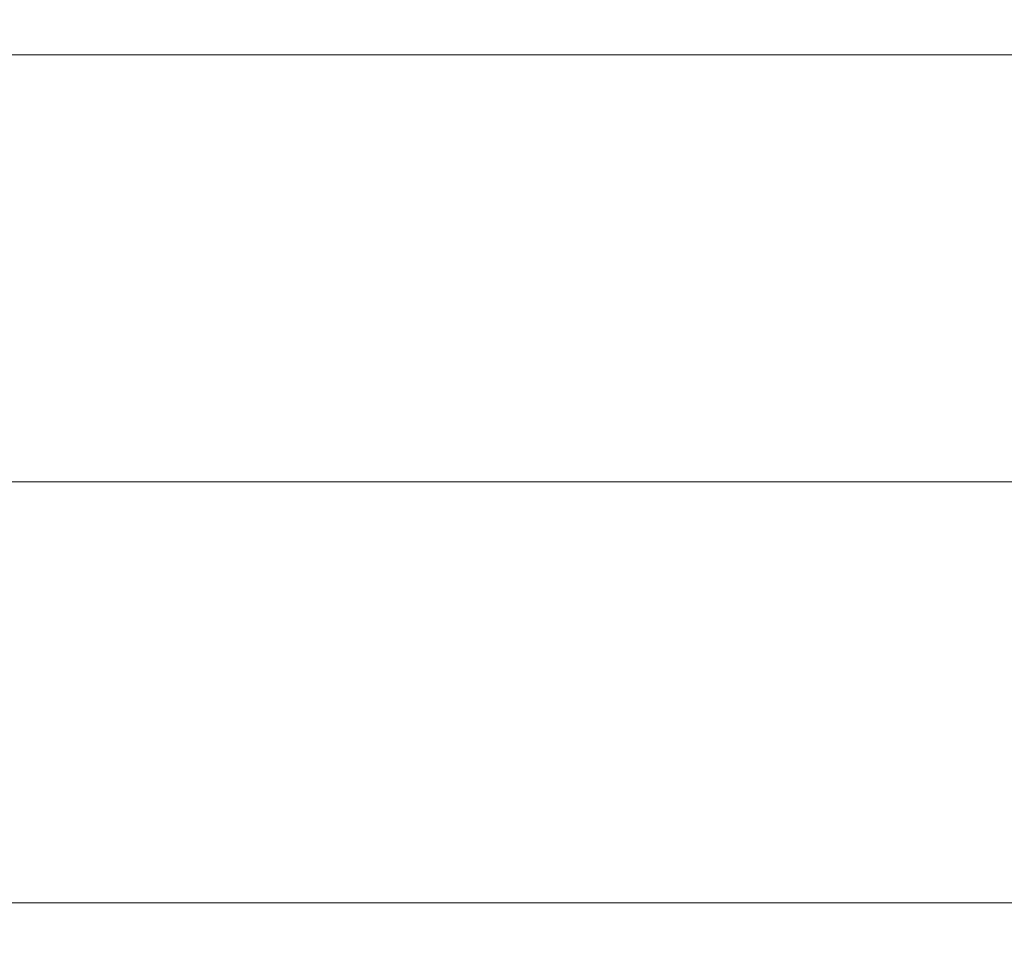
# Model space of a CAD drawing. Header units: millimetres. Extents: x -3173 to 15491, y -1536 to 12282.
# Tile 64 of 256: x 231.98 to 239.45, y -12.33 to -5.38. Entities that reach past the tile are written whole.
import ezdxf

# ---------------------------------------------------------------- set-up
doc = ezdxf.new("R2010")
doc.units = ezdxf.units.MM
doc.layers.add('Elan Hardware', color=2, linetype='Continuous', lineweight=5)

msp = doc.modelspace()

# ---------------------------------------------------------------- meshes
at = {"layer": 'Elan Hardware'}
mesh = msp.add_polyface(dxfattribs=at)
corners = [(229.8862, -2.377, 0.3711), (229.8862, -5.6113, 0.5123), (229.7766, -5.579, 0.8824), (229.7766, -2.377, 0.7426), (229.997, -2.377), (229.997, -5.6437, 0.1426), (241.4952, -2.377), (241.4952, -5.6437, 0.1426), (229.8862, -8.821, 0.9349), (229.7766, -8.7565, 1.3007), (229.997, -8.8855, 0.5694), (241.4952, -8.8855, 0.5694), (229.8862, -11.9817, 1.6356), (229.7766, -11.8856, 1.9944), (229.997, -12.0778, 1.2771), (241.4952, -12.0778, 1.2771), (229.8862, -15.0693, 2.6091), (229.7766, -14.9422, 2.9582), (229.997, -15.1962, 2.2604), (241.4952, -15.1962, 2.2604), (229.8862, -15.0693, 72.3526), (229.8862, -11.9817, 73.3261), (229.7766, -11.8856, 72.9673), (229.7766, -14.9422, 72.0035), (229.997, -15.1962, 72.7013), (229.997, -12.0778, 73.6846), (241.4952, -15.1962, 72.7013), (241.4952, -12.0778, 73.6846), (229.8862, -8.821, 74.0268), (229.7766, -8.7565, 73.661), (229.997, -8.8855, 74.3923), (241.4952, -8.8855, 74.3923), (229.8862, -5.6113, 74.4494), (229.7766, -5.579, 74.0793), (229.997, -5.6437, 74.8191), (241.4952, -5.6437, 74.8191), (229.7766, -2.377, 74.2191), (229.668, -2.377, 73.8474), (229.668, -5.5466, 73.709), (229.8862, -2.377, 74.5906), (229.997, -2.377, 74.9617), (241.4952, -2.377, 74.9617), (229.7766, 0.8249, 74.0793), (229.668, 0.7925, 73.709), (229.8862, 0.8573, 74.4494), (229.997, 0.8897, 74.8191), (241.4952, 0.8897, 74.8191), (229.7766, 0.8249, 0.8824), (229.668, -2.377, 1.1143), (229.668, 0.7925, 1.2527), (229.8862, 0.8573, 0.5123), (229.997, 0.8897, 0.1426), (241.4952, 0.8897, 0.1426)]
mesh.append_faces([[corners[k] for k in face] for face in [(0, 1, 2, 3), (4, 5, 1, 0), (6, 7, 5, 4), (1, 8, 9, 2), (5, 10, 8, 1), (7, 11, 10, 5), (8, 12, 13, 9), (10, 14, 12, 8), (11, 15, 14, 10), (12, 16, 17, 13), (14, 18, 16, 12), (15, 19, 18, 14), (20, 21, 22, 23), (24, 25, 21, 20), (26, 27, 25, 24), (21, 28, 29, 22), (25, 30, 28, 21), (27, 31, 30, 25), (28, 32, 33, 29), (30, 34, 32, 28), (31, 35, 34, 30), (33, 36, 37, 38), (32, 39, 36, 33), (34, 40, 39, 32), (35, 41, 40, 34), (36, 42, 43, 37), (39, 44, 42, 36), (40, 45, 44, 39), (41, 46, 45, 40), (47, 3, 48, 49), (50, 0, 3, 47), (51, 4, 0, 50), (52, 6, 4, 51)]])

doc.saveas('drawing.dxf')
